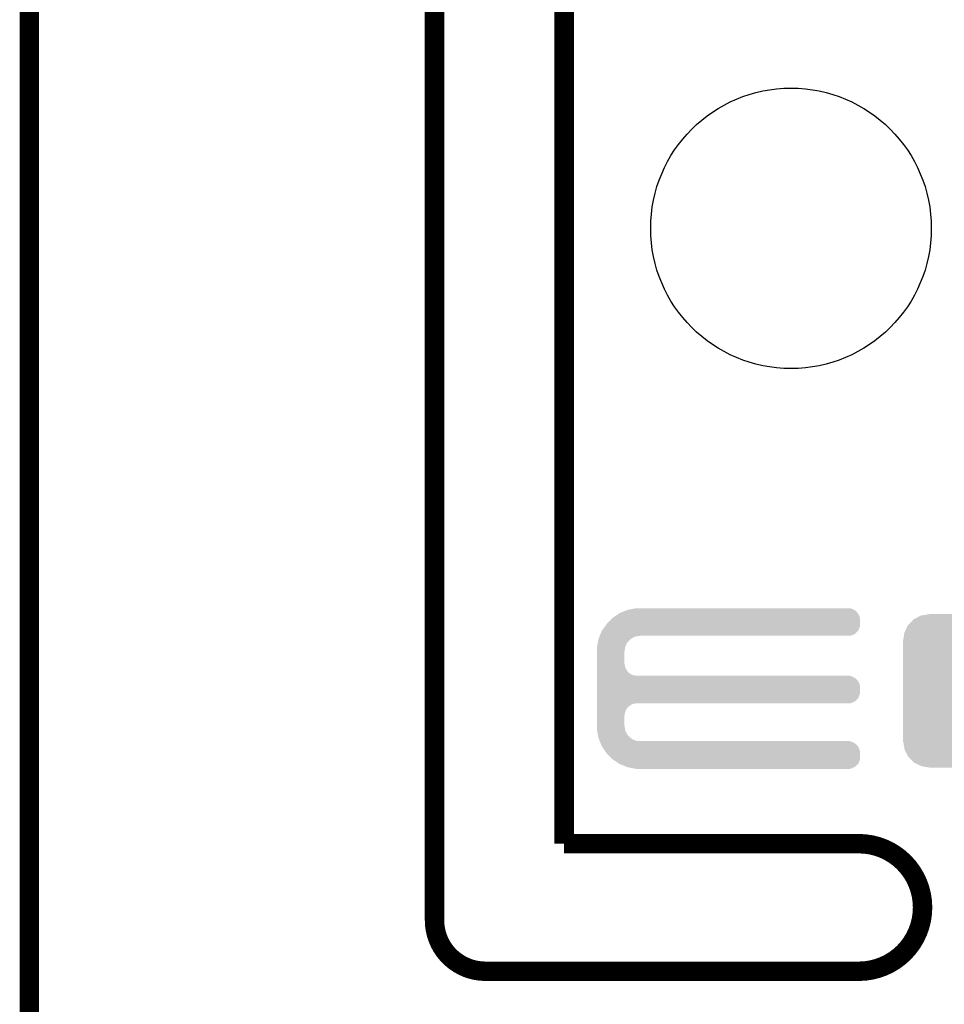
# Model space of a CAD drawing. Extents: x -0.05 to 0.95, y -0.15 to 1.54.
# Tile 24 of 33: x -0.05 to 0.23, y 0.95 to 1.25. Entities that reach past the tile are written whole.
import ezdxf

# ---------------------------------------------------------------- set-up
doc = ezdxf.new("R2010")
doc.units = 0
doc.layers.get('0').update_dxf_attribs({"linetype": 'CONTINUOUS'})
for name, color, linetype in [('PRESSURE_25_CLICK_V100A_GKO', 5, 'CONTINUOUS'), ('PRESSURE_25_CLICK_V100A_GTO', 14, 'CONTINUOUS'), ('PRESSURE_25_CLICK_V100A_GTS', 12, 'CONTINUOUS')]:
    doc.layers.add(name, color=color, linetype=linetype)

# ---------------------------------------------------------------- blocks, each defined once
blk = doc.blocks.new('ROUND_7')
blk.add_circle((0, 0), 0.0433)
blk = doc.blocks.new('CUSTOM_43')
for points in [[(-0.02202, 0.02046), (-0.02046, 0.02207), (0.02207, 0.02046), (0.02041, 0.02207)], [(-0.02046, 0.02207), (-0.02019, 0.02221), (0.02041, 0.02207), (0.02027, 0.02221)], [(-0.02019, 0.02221), (-0.01823, 0.02324), (0.02027, 0.02221), (0.01815, 0.02324)], [(-0.01823, 0.02324), (-0.0178, 0.02331), (0.01815, 0.02324), (0.01801, 0.02331)], [(-0.0178, 0.02331), (-0.01575, 0.02365), (0.01801, 0.02331), (0.01575, 0.02365)], [(-0.01575, 0.02365), (-0.01575, 0.0237), (0.01575, 0.02365), (0.01575, 0.0237)], [(-0.0232, 0.01823), (-0.02221, 0.02027), (0.02324, 0.01823), (0.02217, 0.02027)], [(-0.02221, 0.02027), (-0.02202, 0.02046), (0.02217, 0.02027), (0.02207, 0.02046)], [(-0.0237, -0.01575), (-0.0237, 0.01575), (0.0237, -0.01575), (0.0237, 0.01575)], [(-0.02365, 0.01575), (-0.02331, 0.01801), (0.02365, 0.01575), (0.02327, 0.01801)], [(-0.02331, 0.01801), (-0.0232, 0.01823), (0.02327, 0.01801), (0.02324, 0.01823)], [(-0.02327, -0.01801), (-0.02365, -0.01575), (0.02331, -0.01801), (0.02365, -0.01575)], [(-0.02324, -0.01823), (-0.02327, -0.01801), (0.0232, -0.01823), (0.02331, -0.01801)], [(-0.02217, -0.02027), (-0.02324, -0.01823), (0.02221, -0.02027), (0.0232, -0.01823)], [(-0.02207, -0.02046), (-0.02217, -0.02027), (0.02202, -0.02046), (0.02221, -0.02027)], [(-0.02041, -0.02207), (-0.02207, -0.02046), (0.02046, -0.02207), (0.02202, -0.02046)], [(-0.02027, -0.02221), (-0.02041, -0.02207), (0.02019, -0.02221), (0.02046, -0.02207)], [(-0.01815, -0.02324), (-0.02027, -0.02221), (0.01823, -0.02324), (0.02019, -0.02221)], [(-0.01801, -0.02331), (-0.01815, -0.02324), (0.0178, -0.02331), (0.01823, -0.02324)], [(-0.01575, -0.02365), (-0.01801, -0.02331), (0.01575, -0.02365), (0.0178, -0.02331)], [(-0.01575, -0.0237), (-0.01575, -0.02365), (0.01575, -0.0237), (0.01575, -0.02365)]]:
    blk.add_solid(points)

msp = doc.modelspace()

# ---------------------------------------------------------------- linework, layer by layer
at = {"layer": 'PRESSURE_25_CLICK_V100A_GKO', "const_width": 0.006}
for points in [[(0.075, 0.9764), (0.075, 1.54)], [(0.115, 1), (0.115, 1.495)], [(-0.05, -0.15), (-0.05, 1.45)], [(0.115, 1), (0.2059, 1)], [(0.0907, 0.9606), (0.2059, 0.9606)]]:
    msp.add_lwpolyline(points, dxfattribs=at)
for points in [[(0.2059, 0.9606, 1), (0.2059, 1)], [(0.075, 0.9764, 0.414216), (0.0907, 0.9606)]]:
    msp.add_lwpolyline(points, format="xyb", dxfattribs=at)
at = {"layer": 'PRESSURE_25_CLICK_V100A_GTO'}
for points in [[(0.13034, 1.07), (0.13137, 1.0707), (0.2062, 1.07), (0.2059, 1.0707)], [(0.13137, 1.0707), (0.1321, 1.0712), (0.2059, 1.0707), (0.20557, 1.0712)], [(0.1321, 1.0712), (0.13235, 1.0713), (0.20557, 1.0712), (0.2055, 1.0713)], [(0.13235, 1.0713), (0.1331, 1.0716), (0.2055, 1.0713), (0.2052, 1.0716)], [(0.1331, 1.0716), (0.13385, 1.0719), (0.2052, 1.0716), (0.205, 1.0719)], [(0.13385, 1.0719), (0.1346, 1.0722), (0.205, 1.0719), (0.20447, 1.0722)], [(0.1346, 1.0722), (0.13512, 1.0723), (0.20447, 1.0722), (0.2043, 1.0723)], [(0.13512, 1.0723), (0.13668, 1.0726), (0.2043, 1.0723), (0.2036, 1.0726)], [(0.13668, 1.0726), (0.1372, 1.0727), (0.2036, 1.0726), (0.2029, 1.0727)], [(0.12667, 1.0658), (0.12767, 1.0672), (0.2058, 1.0658), (0.2063, 1.0672)], [(0.12767, 1.0672), (0.1281, 1.0678), (0.2063, 1.0672), (0.2063, 1.0678)], [(0.1281, 1.0678), (0.129, 1.0688), (0.2063, 1.0678), (0.2063, 1.0688)], [(0.129, 1.0688), (0.1295, 1.0693), (0.2063, 1.0688), (0.2063, 1.0693)], [(0.1295, 1.0693), (0.1299, 1.0697), (0.2063, 1.0693), (0.20624, 1.0697)], [(0.1299, 1.0697), (0.13034, 1.07), (0.20624, 1.0697), (0.2062, 1.07)], [(0.12592, 1.064), (0.12596, 1.0641), (0.1371, 1.064), (0.138, 1.0641)], [(0.12596, 1.0641), (0.126, 1.0642), (0.138, 1.0641), (0.1385, 1.0642)], [(0.126, 1.0642), (0.1262, 1.0647), (0.2033, 1.0642), (0.2047, 1.0647)], [(0.1262, 1.0647), (0.1266, 1.0657), (0.2047, 1.0647), (0.2057, 1.0657)], [(0.1266, 1.0657), (0.12667, 1.0658), (0.2057, 1.0657), (0.2058, 1.0658)], [(0.12512, 1.0607), (0.12529, 1.0616), (0.1338, 1.0607), (0.1342, 1.0616)], [(0.12529, 1.0616), (0.12545, 1.0624), (0.1342, 1.0616), (0.1347, 1.0624)], [(0.12545, 1.0624), (0.1255, 1.0627), (0.1347, 1.0624), (0.1351, 1.0627)], [(0.1255, 1.0627), (0.12558, 1.0631), (0.1351, 1.0627), (0.1354, 1.0631)], [(0.12558, 1.0631), (0.1256, 1.0632), (0.1354, 1.0631), (0.13556, 1.0632)], [(0.1256, 1.0632), (0.12576, 1.0636), (0.13556, 1.0632), (0.1362, 1.0636)], [(0.12576, 1.0636), (0.12592, 1.064), (0.1362, 1.0636), (0.1371, 1.064)], [(0.1251, 1.0606), (0.12512, 1.0607), (0.13379, 1.0606), (0.1338, 1.0607)], [(0.1251, 1.0598), (0.1251, 1.0606), (0.1337, 1.0598), (0.13379, 1.0606)], [(0.1251, 1.0593), (0.1251, 1.0598), (0.1336, 1.0593), (0.1337, 1.0598)], [(0.1251, 1.0557), (0.1251, 1.0593), (0.1336, 1.0557), (0.1336, 1.0593)], [(0.1251, 1.0553), (0.1251, 1.0557), (0.1337, 1.0553), (0.1336, 1.0557)], [(0.1251, 1.0546), (0.1251, 1.0553), (0.1338, 1.0546), (0.1337, 1.0553)], [(0.1251, 1.0539), (0.1251, 1.0546), (0.1341, 1.0539), (0.1338, 1.0546)], [(0.1251, 1.0533), (0.1251, 1.0539), (0.1345, 1.0533), (0.1341, 1.0539)], [(0.1251, 1.053), (0.1251, 1.0533), (0.1348, 1.053), (0.1345, 1.0533)], [(0.1251, 1.0527), (0.1251, 1.053), (0.135, 1.0527), (0.1348, 1.053)], [(0.1251, 1.0523), (0.1251, 1.0527), (0.1357, 1.0523), (0.135, 1.0527)], [(0.1251, 1.052), (0.1251, 1.0523), (0.1364, 1.052), (0.1357, 1.0523)], [(0.1251, 1.0519), (0.1251, 1.052), (0.1371, 1.0519), (0.1364, 1.052)], [(0.1251, 1.0517), (0.1251, 1.0519), (0.2036, 1.0517), (0.2029, 1.0519)], [(0.1251, 1.0514), (0.1251, 1.0517), (0.2043, 1.0514), (0.2036, 1.0517)], [(0.1251, 1.051), (0.1251, 1.0514), (0.205, 1.051), (0.2043, 1.0514)], [(0.1251, 1.0505), (0.1251, 1.051), (0.2055, 1.0505), (0.205, 1.051)], [(0.1251, 1.0499), (0.1251, 1.0505), (0.2059, 1.0499), (0.2055, 1.0505)], [(0.1251, 1.0492), (0.1251, 1.0499), (0.2062, 1.0492), (0.2059, 1.0499)], [(0.1251, 1.0484), (0.1251, 1.0492), (0.2063, 1.0484), (0.2062, 1.0492)], [(0.1251, 1.0464), (0.1251, 1.0484), (0.2063, 1.0464), (0.2063, 1.0484)], [(0.1251, 1.045), (0.1251, 1.0464), (0.2058, 1.045), (0.2063, 1.0464)], [(0.1251, 1.0439), (0.1251, 1.045), (0.2047, 1.0439), (0.2058, 1.045)], [(0.1251, 1.0433), (0.1251, 1.0439), (0.2033, 1.0433), (0.2047, 1.0439)], [(0.1251, 1.0432), (0.1251, 1.0433), (0.1364, 1.0432), (0.1371, 1.0433)], [(0.1251, 1.0429), (0.1251, 1.0432), (0.1357, 1.0429), (0.1364, 1.0432)], [(0.1251, 1.0424), (0.1251, 1.0429), (0.135, 1.0424), (0.1357, 1.0429)], [(0.1251, 1.0419), (0.1251, 1.0424), (0.1345, 1.0419), (0.135, 1.0424)], [(0.1251, 1.0413), (0.1251, 1.0419), (0.1341, 1.0413), (0.1345, 1.0419)], [(0.1251, 1.0406), (0.1251, 1.0413), (0.1338, 1.0406), (0.1341, 1.0413)], [(0.1251, 1.0399), (0.1251, 1.0406), (0.1337, 1.0399), (0.1338, 1.0406)], [(0.1251, 1.0395), (0.1251, 1.0399), (0.1336, 1.0395), (0.1337, 1.0399)], [(0.1251, 1.0365), (0.1251, 1.0395), (0.1336, 1.0365), (0.1336, 1.0395)], [(0.1251, 1.036), (0.1251, 1.0365), (0.1337, 1.036), (0.1336, 1.0365)], [(0.1251, 1.0352), (0.1251, 1.036), (0.13379, 1.0352), (0.1337, 1.036)], [(0.12512, 1.0351), (0.1251, 1.0352), (0.1338, 1.0351), (0.13379, 1.0352)], [(0.12529, 1.0342), (0.12512, 1.0351), (0.1342, 1.0342), (0.1338, 1.0351)], [(0.12545, 1.0334), (0.12529, 1.0342), (0.1347, 1.0334), (0.1342, 1.0342)], [(0.1255, 1.0331), (0.12545, 1.0334), (0.1351, 1.0331), (0.1347, 1.0334)], [(0.12558, 1.0327), (0.1255, 1.0331), (0.1354, 1.0327), (0.1351, 1.0331)], [(0.1256, 1.0326), (0.12558, 1.0327), (0.13556, 1.0326), (0.1354, 1.0327)], [(0.12576, 1.0322), (0.1256, 1.0326), (0.1362, 1.0322), (0.13556, 1.0326)], [(0.12592, 1.0318), (0.12576, 1.0322), (0.1371, 1.0318), (0.1362, 1.0322)], [(0.12596, 1.0317), (0.12592, 1.0318), (0.138, 1.0317), (0.1371, 1.0318)], [(0.12604, 1.0315), (0.12596, 1.0317), (0.2036, 1.0315), (0.2029, 1.0317)], [(0.12616, 1.0312), (0.12604, 1.0315), (0.2043, 1.0312), (0.2036, 1.0315)], [(0.12632, 1.0308), (0.12616, 1.0312), (0.205, 1.0308), (0.2043, 1.0312)], [(0.12644, 1.0305), (0.12632, 1.0308), (0.2052, 1.0305), (0.205, 1.0308)], [(0.12652, 1.0303), (0.12644, 1.0305), (0.2055, 1.0303), (0.2052, 1.0305)], [(0.1266, 1.0301), (0.12652, 1.0303), (0.20561, 1.0301), (0.2055, 1.0303)], [(0.12694, 1.0296), (0.1266, 1.0301), (0.2059, 1.0296), (0.20561, 1.0301)], [(0.12742, 1.0289), (0.12694, 1.0296), (0.2062, 1.0289), (0.2059, 1.0296)], [(0.1279, 1.0282), (0.12742, 1.0289), (0.2063, 1.0282), (0.2062, 1.0289)], [(0.1281, 1.0279), (0.1279, 1.0282), (0.2063, 1.0279), (0.2063, 1.0282)], [(0.1299, 1.0261), (0.1281, 1.0279), (0.2063, 1.0261), (0.2063, 1.0279)], [(0.13195, 1.0247), (0.1299, 1.0261), (0.2058, 1.0247), (0.2063, 1.0261)], [(0.1321, 1.0246), (0.13195, 1.0247), (0.20569, 1.0246), (0.2058, 1.0247)], [(0.13435, 1.0237), (0.1321, 1.0246), (0.2047, 1.0237), (0.20569, 1.0246)], [(0.1346, 1.0236), (0.13435, 1.0237), (0.20447, 1.0236), (0.2047, 1.0237)], [(0.1372, 1.0231), (0.1346, 1.0236), (0.2033, 1.0231), (0.20447, 1.0236)]]:
    msp.add_solid(points, dxfattribs=at)

# ---------------------------------------------------------------- block references
at = {"layer": 'PRESSURE_25_CLICK_V100A_GTS'}
for name, p in [('ROUND_7', (0.185, 1.19)), ('CUSTOM_43', (0.2433, 1.0472))]:
    msp.add_blockref(name, p, dxfattribs=at)

doc.saveas('drawing.dxf')
